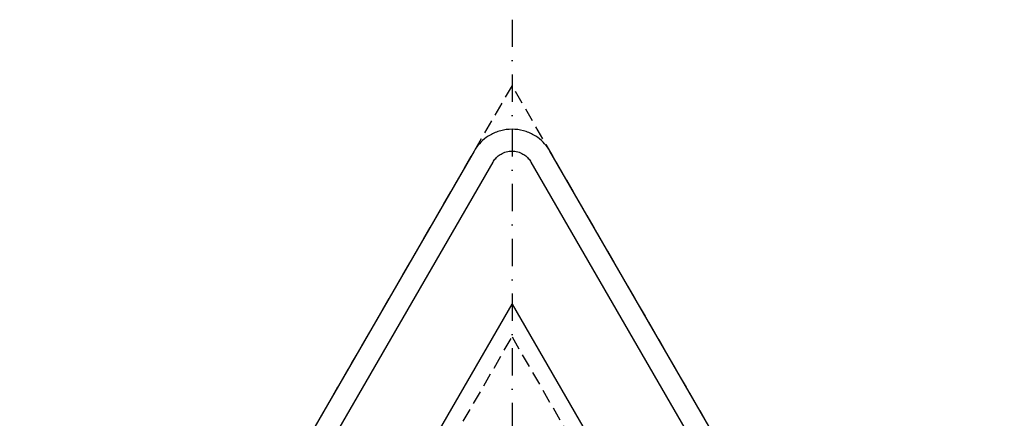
# Model space of a CAD drawing. Header units: millimetres. Extents: x -29 to 951, y -155 to 840.
# Tile 6 of 6: x -29 to 871, y 475 to 840. Entities that reach past the tile are written whole.
import ezdxf

# ---------------------------------------------------------------- set-up
doc = ezdxf.new("R2010")
doc.units = ezdxf.units.MM
doc.header["$LTSCALE"] = 5
doc.linetypes.add('ČERCHOVANÁX2', pattern=[2, 1, -0.5, 0, -0.5])
doc.linetypes.add('ČÁRKOVANÁX2', pattern=[1.5, 1, -0.5])
doc.layers.add('Značka', color=7, linetype='Continuous')

msp = doc.modelspace()

# ---------------------------------------------------------------- linework, layer by layer
at = {"layer": 'Značka', "color": 6, "linetype": 'ČERCHOVANÁX2', "lineweight": 25, "ltscale": 5}
msp.add_line((420.72, 839.71), (420.72, -30.29), dxfattribs=at)
at = {"layer": 'Značka', "color": 6, "linetype": 'ČÁRKOVANÁX2', "ltscale": 2.5}
for points in [[(870.72, 0.06), (420.72, 779.48), (-29.28, 0.06)], [(169.9, 115), (420.72, 549.42), (671.53, 115)]]:
    msp.add_lwpolyline(points, close=True, dxfattribs=at)
at = {"layer": 'Značka', "color": 5}
msp.add_lwpolyline([(836.08, 60), (455.36, 719.42), (454.24, 721.19, 0.010748), (453.08, 722.93, 0.055773), (447.54, 729.17, 0.055979), (440.72, 734.06, 0.069561), (431.09, 738.14, 0.069791), (420.72, 739.42, 0.069502), (410.36, 738.12, 0.067732), (400.72, 734.06, 0.055944), (393.86, 729.2, 0.061133), (388.36, 722.93, 0.012257), (387.19, 721.2), (386.08, 719.42), (5.36, 60, 0.003576)], format="xyb", dxfattribs=at)
at = {"layer": 'Značka', "color": 1}
msp.add_lwpolyline([(22.68, 50), (403.4, 709.42), (403.95, 710.31), (404.54, 711.18, -0.055851), (407.31, 714.3, -0.05603), (410.72, 716.74, -0.069574), (415.53, 718.78, -0.069723), (420.72, 719.42, -0.069439), (425.9, 718.77, -0.067755), (430.72, 716.74, -0.055971), (434.15, 714.31, -0.061159), (436.9, 711.18), (437.48, 710.31), (438.04, 709.42), (818.76, 50)], format="xyb", dxfattribs=at)
msp.add_lwpolyline([(143.92, 100), (420.72, 579.42), (697.51, 100), (143.92, 100)], dxfattribs=at)

doc.saveas('drawing.dxf')
